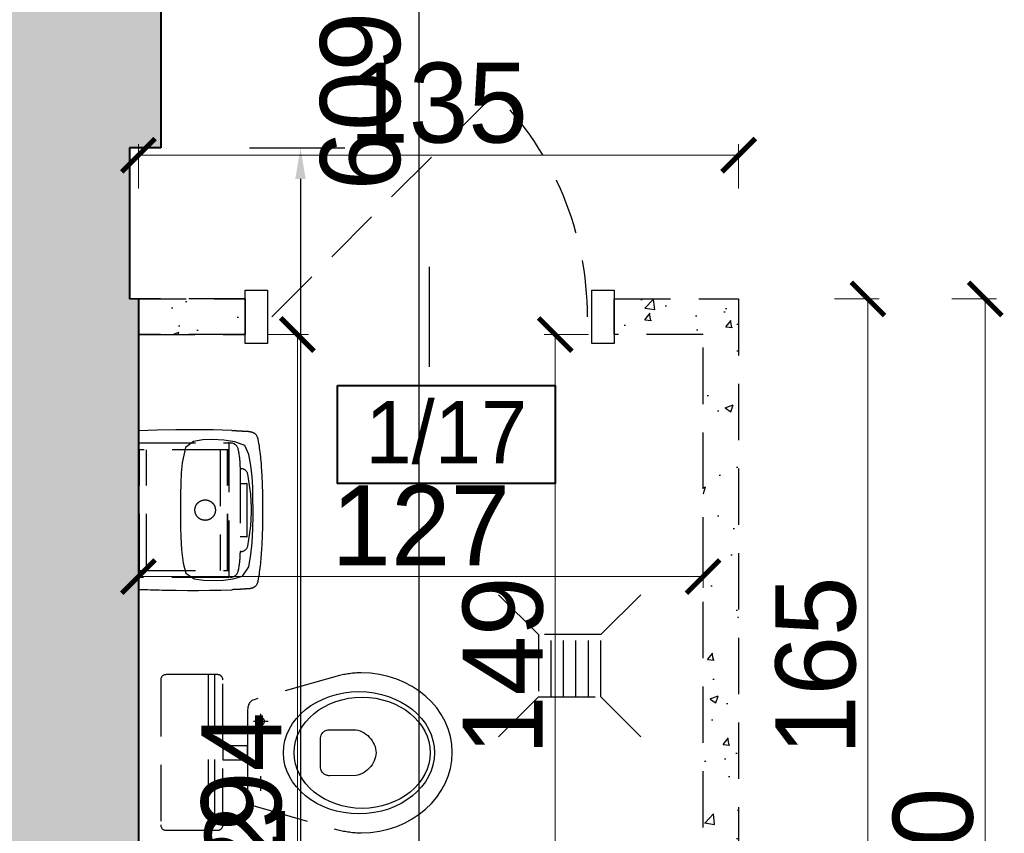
# Model space of a CAD drawing. Header units: millimetres. Extents: x 49320 to 60117, y -4209 to 20568.
# Tile 184 of 252: x 50966 to 51187, y 6032 to 6215. Entities that reach past the tile are written whole.
import ezdxf
from ezdxf.enums import TextEntityAlignment as Align

# ---------------------------------------------------------------- set-up
doc = ezdxf.new("R2010")
doc.units = ezdxf.units.MM
doc.linetypes.add('CONTINOUS', pattern=[0])
doc.linetypes.add('DASHED', pattern=[19.05, 12.7, -6.35])
doc.layers.add('_AA powierzchnia', color=3, linetype='Continuous', lineweight=25, plot=False)
for name, color, linetype, lineweight, true_color in [('_AA rozbiórki', 7, 'DASHED', 25, 0xc73200), ('_AA rozbiórki WYMIARY', 7, 'CONTINOUS', 18, 0xd13400), ('_HD-KRESKOWANIE_PEŁNE', 7, 'Continuous', 0, 0xbfbfbf), ('_HD-PRZEKRÓJ_BUDOWLANA', 7, 'Continuous', 40, 0x616161)]:
    doc.layers.add(name, color=color, linetype=linetype, lineweight=lineweight, true_color=true_color)
doc.layers.add('_HD-OPISY', color=251, linetype='Continuous', lineweight=0)
doc.layers.add('_mt_wymiary konstr', color=3, linetype='Continuous')
doc.styles.add('_HD_Calibri', font='txt')
doc.dimstyles.new('_HD_050_BET_CM', dxfattribs={"dimtxt": 10, "dimasz": 7.5, "dimexe": 2.5, "dimexo": 5, "dimgap": 2.5, "dimtad": 1, "dimdec": 1, "dimrnd": 0.5, "dimtxsty": 'Standard', "dimblk": 'ARCHTICK', "dimcen": 1.25, "dimclre": 208, "dimclrt": 256, "dimadec": 1, "dimazin": 0, "dimtfac": 1, "dimtdec": 1, "dimtix": 1, "dimtmove": 1, "dimatfit": 0, "dimldrblk": 'ARCHTICK', "dimfxl": 7.5, "dimfxlon": 1, "dimlwd": -1, "dimlwe": -1, "dimarcsym": 0})
doc.dimstyles.new('k100', dxfattribs={"dimtxt": 18, "dimasz": 7, "dimexe": 10, "dimexo": 20, "dimgap": 4, "dimtad": 1, "dimdec": 1, "dimrnd": 0.5, "dimzin": 9, "dimdsep": 46, "dimtxsty": 'Standard', "dimcen": 12.534, "dimclrd": 256, "dimclre": 256, "dimclrt": 7, "dimadec": 0, "dimazin": 0, "dimtfac": 1, "dimtdec": 1, "dimtmove": 2, "dimatfit": 3, "dimfxl": 30, "dimfxlon": 1, "dimtolj": 1, "dimtzin": 0, "dimarcsym": 0})

# ---------------------------------------------------------------- blocks, each defined once
blk = doc.blocks.new('_ArchTick')
at = {"color": 0, "linetype": 'ByBlock', "const_width": 0.15}
blk.add_lwpolyline([(-0.5, -0.5), (0.5, 0.5)], dxfattribs=at)
blk = doc.blocks.new('*D1320')
at = {"layer": '_AA rozbiórki WYMIARY', "color": 208, "ltscale": 3}
for p, q in [((50992.58, 6177.14), (50992.58, 6187.14)), ((51127.58, 6177.14), (51127.58, 6187.14))]:
    blk.add_line(p, q, dxfattribs=at)
at = {"layer": '_AA rozbiórki WYMIARY', "ltscale": 3}
blk.add_line((50992.58, 6184.64), (51127.58, 6184.64), dxfattribs=at)
at = {"layer": 'Defpoints', "color": 0}
for p in [(51127.58, 6184.64), (50992.58, 6152.3), (51127.58, 6152.3)]:
    blk.add_point(p, dxfattribs=at)
at = {"layer": '_AA rozbiórki WYMIARY', "linetype": 'ByBlock', "xscale": 7.5, "yscale": 7.5, "zscale": 7.5, "rotation": 180}
blk.add_blockref('_ArchTick', (50992.58, 6184.64), dxfattribs=at)
at = {"layer": '_AA rozbiórki WYMIARY', "linetype": 'ByBlock', "xscale": 7.5, "yscale": 7.5, "zscale": 7.5}
blk.add_blockref('_ArchTick', (51127.58, 6184.64), dxfattribs=at)
at = {"layer": '_AA rozbiórki WYMIARY', "insert": (51060.08, 6196.34), "char_height": 18, "attachment_point": 5}
blk.add_mtext('135', dxfattribs=at)
blk = doc.blocks.new('*D1321')
at = {"layer": '_AA rozbiórki WYMIARY', "color": 208, "ltscale": 3}
for p, q in [((51149.18, 6152.3), (51159.18, 6152.3)), ((51149.18, 5987.3), (51159.18, 5987.3))]:
    blk.add_line(p, q, dxfattribs=at)
at = {"layer": '_AA rozbiórki WYMIARY', "ltscale": 3}
blk.add_line((51156.68, 6152.3), (51156.68, 5987.3), dxfattribs=at)
at = {"layer": 'Defpoints', "color": 0}
for p in [(51127.58, 6152.3), (51127.58, 5987.3), (51156.68, 5987.3)]:
    blk.add_point(p, dxfattribs=at)
at = {"layer": '_AA rozbiórki WYMIARY', "linetype": 'ByBlock', "xscale": 7.5, "yscale": 7.5, "zscale": 7.5}
for p, rotation in [((51156.68, 6152.3), 90), ((51156.68, 5987.3), 270)]:
    blk.add_blockref('_ArchTick', p, dxfattribs=dict(at, rotation=rotation))
at = {"layer": '_AA rozbiórki WYMIARY', "insert": (51144.99, 6069.8), "char_height": 18, "attachment_point": 5, "rotation": 90}
blk.add_mtext('165', dxfattribs=at)
blk = doc.blocks.new('*D1323')
at = {"layer": '_AA rozbiórki WYMIARY', "color": 208, "ltscale": 3}
for p, q in [((51175.57, 6152.3), (51185.57, 6152.3)), ((51175.57, 5892.3), (51185.57, 5892.3))]:
    blk.add_line(p, q, dxfattribs=at)
at = {"layer": '_AA rozbiórki WYMIARY', "ltscale": 3}
blk.add_line((51183.07, 5892.3), (51183.07, 6152.3), dxfattribs=at)
at = {"layer": 'Defpoints', "color": 0}
for p in [(51127.58, 6152.3), (51183.07, 6152.3), (51105.58, 5892.3)]:
    blk.add_point(p, dxfattribs=at)
at = {"layer": '_AA rozbiórki WYMIARY', "linetype": 'ByBlock', "xscale": 7.5, "yscale": 7.5, "zscale": 7.5}
for p, rotation in [((51183.07, 6152.3), 90), ((51183.07, 5892.3), 270)]:
    blk.add_blockref('_ArchTick', p, dxfattribs=dict(at, rotation=rotation))
at = {"layer": '_AA rozbiórki WYMIARY', "insert": (51171.38, 6022.3), "char_height": 18, "attachment_point": 5, "rotation": 90}
blk.add_mtext('260', dxfattribs=at)
blk = doc.blocks.new('*D1327')
at = {"layer": '_AA rozbiórki WYMIARY', "color": 208, "ltscale": 3}
for p, q in [((51093.82, 6144.3), (51083.82, 6144.3)), ((51092.58, 5995.3), (51083.82, 5995.3))]:
    blk.add_line(p, q, dxfattribs=at)
at = {"layer": '_AA rozbiórki WYMIARY', "ltscale": 3}
blk.add_line((51086.32, 5995.3), (51086.32, 6144.3), dxfattribs=at)
at = {"layer": 'Defpoints', "color": 0}
for p in [(51086.32, 6144.3), (51119.58, 6144.3), (51097.58, 5995.3)]:
    blk.add_point(p, dxfattribs=at)
at = {"layer": '_AA rozbiórki WYMIARY', "linetype": 'ByBlock', "xscale": 7.5, "yscale": 7.5, "zscale": 7.5}
for p, rotation in [((51086.32, 6144.3), 90), ((51086.32, 5995.3), 270)]:
    blk.add_blockref('_ArchTick', p, dxfattribs=dict(at, rotation=rotation))
at = {"layer": '_AA rozbiórki WYMIARY', "insert": (51074.63, 6069.8), "char_height": 18, "attachment_point": 5, "rotation": 90}
blk.add_mtext('149', dxfattribs=at)
blk = doc.blocks.new('*D1328')
at = {"layer": '_AA rozbiórki WYMIARY', "color": 208, "ltscale": 3}
for p, q in [((51021.58, 6144.3), (51030.83, 6144.3)), ((51021.58, 5892.3), (51030.83, 5892.3))]:
    blk.add_line(p, q, dxfattribs=at)
at = {"layer": '_AA rozbiórki WYMIARY', "ltscale": 3}
blk.add_line((51028.33, 6144.3), (51028.33, 5892.3), dxfattribs=at)
at = {"layer": 'Defpoints', "color": 0}
for p in [(51016.58, 6144.3), (51016.58, 5892.3), (51028.33, 5892.3)]:
    blk.add_point(p, dxfattribs=at)
at = {"layer": '_AA rozbiórki WYMIARY', "linetype": 'ByBlock', "xscale": 7.5, "yscale": 7.5, "zscale": 7.5}
for p, rotation in [((51028.33, 6144.3), 90), ((51028.33, 5892.3), 270)]:
    blk.add_blockref('_ArchTick', p, dxfattribs=dict(at, rotation=rotation))
at = {"layer": '_AA rozbiórki WYMIARY', "insert": (51016.64, 6018.3), "char_height": 18, "attachment_point": 5, "rotation": 90}
blk.add_mtext('252', dxfattribs=at)
blk = doc.blocks.new('*D1333')
at = {"layer": '_AA rozbiórki WYMIARY', "color": 208, "ltscale": 3}
for p, q in [((50992.58, 6097.36), (50992.58, 6087.36)), ((51119.58, 6097.36), (51119.58, 6087.36))]:
    blk.add_line(p, q, dxfattribs=at)
at = {"layer": '_AA rozbiórki WYMIARY', "ltscale": 3}
blk.add_line((50992.58, 6089.86), (51119.58, 6089.86), dxfattribs=at)
at = {"layer": 'Defpoints', "color": 0}
for p in [(50992.58, 6144.3), (51119.58, 6144.3), (51119.58, 6089.86)]:
    blk.add_point(p, dxfattribs=at)
at = {"layer": '_AA rozbiórki WYMIARY', "linetype": 'ByBlock', "xscale": 7.5, "yscale": 7.5, "zscale": 7.5, "rotation": 180}
blk.add_blockref('_ArchTick', (50992.58, 6089.86), dxfattribs=at)
at = {"layer": '_AA rozbiórki WYMIARY', "linetype": 'ByBlock', "xscale": 7.5, "yscale": 7.5, "zscale": 7.5}
blk.add_blockref('_ArchTick', (51119.58, 6089.86), dxfattribs=at)
at = {"layer": '_AA rozbiórki WYMIARY', "insert": (51056.08, 6101.39), "char_height": 18, "attachment_point": 5}
blk.add_mtext('127', dxfattribs=at)
blk = doc.blocks.new('*D1343')
at = {"layer": '_mt_wymiary konstr', "lineweight": -2}
for p, q in [((51017.58, 6186.3), (51039.02, 6186.3)), ((51029.02, 6179.3), (51029.02, 5899.3)), ((51017.62, 5892.3), (51039.02, 5892.3))]:
    blk.add_line(p, q, dxfattribs=at)
at = {"layer": '_mt_wymiary konstr'}
for points in [[(51030.19, 6179.3), (51027.85, 6179.3), (51029.02, 6186.3)], [(51027.85, 5899.3), (51030.19, 5899.3), (51029.02, 5892.3)]]:
    blk.add_solid(points, dxfattribs=at)
at = {"layer": 'Defpoints', "color": 0}
for p in [(50997.58, 6186.3), (50997.62, 5892.3), (51029.02, 5892.3)]:
    blk.add_point(p, dxfattribs=at)
at = {"layer": '_mt_wymiary konstr', "color": 7, "insert": (51015.83, 6039.3), "char_height": 18, "attachment_point": 5, "rotation": 90}
blk.add_mtext('\\A1;294', dxfattribs=at)
blk = doc.blocks.new('*D1346')
at = {"layer": '_mt_wymiary konstr', "lineweight": -2}
for p, q in [((51025.75, 6501.3), (51065.75, 6501.3)), ((51055.75, 5899.3), (51055.75, 6494.3)), ((51025.75, 5892.3), (51065.75, 5892.3))]:
    blk.add_line(p, q, dxfattribs=at)
at = {"layer": '_mt_wymiary konstr'}
for points in [[(51056.92, 6494.3), (51054.59, 6494.3), (51055.75, 6501.3)], [(51054.59, 5899.3), (51056.92, 5899.3), (51055.75, 5892.3)]]:
    blk.add_solid(points, dxfattribs=at)
at = {"layer": 'Defpoints', "color": 0}
for p in [(50990.58, 6501.3), (51055.75, 6501.3), (51002.04, 5892.3)]:
    blk.add_point(p, dxfattribs=at)
at = {"layer": '_mt_wymiary konstr', "color": 7, "insert": (51042.56, 6196.8), "char_height": 18, "attachment_point": 5, "rotation": 90}
blk.add_mtext('\\A1;609', dxfattribs=at)

msp = doc.modelspace()

# ---------------------------------------------------------------- hatches: boundary and pattern name
at = {"layer": '_AA rozbiórki'}
h = msp.add_hatch(dxfattribs=at)
h.set_pattern_fill('AR-CONC', color=256, scale=0.1)
h.set_pattern_definition([(50, (0, 3156.302), (18.218467, -1.5939086), [1.905, -20.955]), (355, (0, 3156.302), (-3.524342, 19.1056845), [1.524, -16.7640584]), (100.451445, (1.518, 3156.169), (14.694125, 17.511775), [1.619001, -17.8090245]), (46.1842, (0, 3161.382), (27.107904, -4.204233), [2.8575, -31.4325]), (96.63556, (2.26, 3161.03), (23.740413, 24.742612), [2.428502, -26.713561]), (351.18415, (0, 3161.382), (23.740413, 24.742612), [2.285997, -25.145973]), (21, (2.54, 3160.112), (15.161439, -10.22652), [1.905, -20.955]), (326, (2.54, 3160.112), (6.180203, 18.4187966), [1.524, -16.764]), (71.451445, (3.803, 3159.26), (21.341642, 8.192277), [1.619001, -17.808994]), (37.5, (0, 3156.3016), (0.3088603, 8.4555039), [0, -16.5608, 0, -17.018, 0, -16.8275]), (7.5, (0, 3156.302), (6.6819663, 10.0180575), [0, -9.7028, 0, -16.1798, 0, -6.4135]), (327.5, (-5.664, 3156.3016), (13.5590595, -0.5728744), [0, -6.35, 0, -19.812, 0, -26.289]), (317.5, (-8.204, 3156.302), (14.8129181, 2.542649), [0, -8.255, 0, -13.1572, 0, -18.669])])
h.paths.add_polyline_path([(50992.58, 6144.3), (51016.58, 6144.3), (51016.58, 6152.3), (50992.58, 6152.3)])
h.paths.add_polyline_path([(50935.58, 6136.3), (50955.58, 6136.3), (50955.58, 6128.3), (50935.58, 6128.3)])
h.paths.add_polyline_path([(51099.58, 6152.3), (51127.58, 6152.3), (51127.58, 5987.3), (51105.58, 5987.3), (51105.58, 5892.3), (51097.58, 5892.3), (51097.58, 5995.3), (51119.58, 5995.3), (51119.58, 6144.3), (51099.58, 6144.3)])
h.paths.add_polyline_path([(50829.58, 6136.3), (50852.58, 6136.3), (50852.58, 6128.3), (50837.58, 6128.3), (50837.58, 5993.3), (50862.58, 5993.3), (50862.58, 5892.3), (50854.58, 5892.3), (50854.58, 5985.3), (50829.58, 5985.3)])
at = {"layer": '_HD-KRESKOWANIE_PEŁNE', "ltscale": 1.5, "transparency": 33554687}
h = msp.add_hatch(color=256, dxfattribs=at)
h.dxf.hatch_style = 1
h.paths.add_polyline_path([(50903.58, 6501.3), (50903.58, 6556.3), (51046.58, 6556.3), (51046.58, 6501.3), (50990.58, 6501.3), (50990.58, 6366.3), (50997.58, 6366.3), (50997.58, 6186.3), (50990.58, 6186.3), (50990.58, 6152.3), (50992.58, 6152.3), (50992.58, 6144.3), (50992.58, 6020.3), (50992.58, 5974.3), (50992.58, 5892.3), (51105.58, 5892.3), (51105.58, 5849.3), (50999.58, 5849.3), (50999.58, 5845.3), (50950.58, 5845.3), (50950.58, 5849.3), (50854.58, 5849.3), (50854.58, 5892.3), (50955.58, 5892.3), (50955.58, 6128.3), (50955.58, 6136.3), (50958.58, 6136.3), (50958.58, 6186.3), (50951.58, 6186.3), (50951.58, 6366.3), (50958.58, 6366.3), (50958.58, 6501.3)])

# ---------------------------------------------------------------- linework, layer by layer
at = {"layer": '_AA powierzchnia', "ltscale": 3}
msp.add_lwpolyline([(50990.58, 6501.3), (51298.58, 6501.3), (51298.58, 5888.3), (51268.58, 5888.3), (51268.58, 5861.3), (51105.58, 5861.3), (51105.58, 5892.3), (50992.58, 5892.3), (50992.58, 6144.3), (50992.58, 6152.3), (50990.58, 6152.3), (50990.58, 6186.3), (50997.58, 6186.3), (50997.58, 6366.3), (50990.58, 6366.3), (50990.58, 6501.3)], dxfattribs=at)
at = {"layer": '_AA rozbiórki'}
for p, q in [((51022.58, 6148.3), (51072.78, 6198.51)), ((50990.58, 6152.3), (51016.58, 6152.3)), ((51016.58, 6152.3), (51016.58, 6144.3)), ((51099.58, 6144.3), (51099.58, 6152.3)), ((51099.58, 6152.3), (51127.58, 6152.3)), ((51127.58, 6152.3), (51127.58, 5987.3)), ((51016.58, 6144.3), (50992.58, 6144.3)), ((51119.58, 6144.3), (51099.58, 6144.3)), ((51119.58, 5995.3), (51119.58, 6144.3)), ((51082.58, 6076.8), (51070.17, 6089.2)), ((51096.58, 6076.8), (51108.98, 6089.2)), ((51096.58, 6076.8), (51082.58, 6076.8)), ((51082.58, 6076.8), (51082.58, 6062.8)), ((51085.38, 6062.8), (51085.38, 6076.8)), ((51088.18, 6062.8), (51088.18, 6076.8)), ((51090.98, 6062.8), (51090.98, 6076.8)), ((51093.78, 6062.8), (51093.78, 6076.8)), ((51096.58, 6062.8), (51096.58, 6076.8)), ((51082.58, 6062.8), (51070.17, 6050.4)), ((51082.58, 6062.8), (51096.58, 6062.8)), ((51096.58, 6062.8), (51108.98, 6050.4))]:
    msp.add_line(p, q, dxfattribs=at)
at = {"layer": '_AA rozbiórki', "linetype": 'ByBlock'}
msp.add_line((51058.08, 6137.05), (51058.08, 6159.55), dxfattribs=at)
at = {"layer": '_AA rozbiórki'}
for points in [[(51016.58, 6154.3), (51021.58, 6154.3), (51021.58, 6142.3), (51016.58, 6142.3)], [(51094.58, 6154.3), (51099.58, 6154.3), (51099.58, 6142.3), (51094.58, 6142.3)], [(50992.58, 6144.3), (51016.58, 6144.3), (51016.58, 6152.3), (50992.58, 6152.3)], [(51002.41, 6115.45), (51002.2, 6113.22), (51002.09, 6110.83), (51002.05, 6108.31), (51002.05, 6100.94), (51002.09, 6098.7), (51002.24, 6095.86), (51002.61, 6092.87), (51003.25, 6090.62), (51005.07, 6089.37), (51007.24, 6089.03), (51009.45, 6088.97), (51011.7, 6089.07), (51013.87, 6089.36), (51015.99, 6089.98), (51017.37, 6092.05), (51017.89, 6094.81), (51018.15, 6097.45), (51018.3, 6100.61), (51018.35, 6103.6), (51018.36, 6104.81), (51018.34, 6107.41), (51018.27, 6109.94), (51018.14, 6112.32), (51017.89, 6114.83), (51017.44, 6117.3), (51016.47, 6119.31), (51014.25, 6120.2), (51011.76, 6120.55), (51009.33, 6120.66), (51007.04, 6120.59), (51004.92, 6120.21), (51003.19, 6118.89)], [(51005.28, 6104.81), (51005.28, 6104.86), (51005.28, 6104.9), (51005.28, 6104.94), (51005.28, 6104.99), (51005.29, 6105.03), (51005.29, 6105.07), (51005.3, 6105.12), (51005.3, 6105.16), (51005.31, 6105.2), (51005.32, 6105.24), (51005.33, 6105.29), (51005.33, 6105.33), (51005.34, 6105.37), (51005.36, 6105.41), (51005.37, 6105.45), (51005.38, 6105.49), (51005.39, 6105.54), (51005.41, 6105.58), (51005.42, 6105.62), (51005.44, 6105.66), (51005.45, 6105.7), (51005.47, 6105.74), (51005.49, 6105.78), (51005.51, 6105.82), (51005.53, 6105.86), (51005.55, 6105.89), (51005.57, 6105.93), (51005.59, 6105.97), (51005.61, 6106.01), (51005.63, 6106.04), (51005.66, 6106.08), (51005.68, 6106.12), (51005.7, 6106.15), (51005.73, 6106.19), (51005.76, 6106.22), (51005.78, 6106.25), (51005.81, 6106.29), (51005.84, 6106.32), (51005.87, 6106.35), (51005.9, 6106.39), (51005.93, 6106.42), (51005.96, 6106.45), (51005.99, 6106.48), (51006.02, 6106.51), (51006.05, 6106.54), (51006.08, 6106.56), (51006.12, 6106.59), (51006.15, 6106.62), (51006.19, 6106.65), (51006.22, 6106.67), (51006.26, 6106.7), (51006.29, 6106.72), (51006.33, 6106.74), (51006.36, 6106.77), (51006.4, 6106.79), (51006.44, 6106.81), (51006.48, 6106.83), (51006.51, 6106.85), (51006.55, 6106.87), (51006.59, 6106.89), (51006.63, 6106.91), (51006.67, 6106.93), (51006.71, 6106.94), (51006.75, 6106.96), (51006.79, 6106.98), (51006.83, 6106.99), (51006.87, 6107), (51006.91, 6107.02), (51006.96, 6107.03), (51007, 6107.04), (51007.04, 6107.05), (51007.08, 6107.06), (51007.12, 6107.07), (51007.17, 6107.08), (51007.21, 6107.08), (51007.25, 6107.09), (51007.3, 6107.1), (51007.34, 6107.1), (51007.38, 6107.11), (51007.42, 6107.11), (51007.47, 6107.11), (51007.51, 6107.11), (51007.55, 6107.11), (51007.6, 6107.11), (51007.64, 6107.11), (51007.68, 6107.11), (51007.73, 6107.11), (51007.77, 6107.11), (51007.81, 6107.1), (51007.86, 6107.1), (51007.9, 6107.09), (51007.94, 6107.08), (51007.98, 6107.08), (51008.03, 6107.07), (51008.07, 6107.06), (51008.11, 6107.05), (51008.15, 6107.04), (51008.19, 6107.03), (51008.24, 6107.02), (51008.28, 6107), (51008.32, 6106.99), (51008.36, 6106.98), (51008.4, 6106.96), (51008.44, 6106.95), (51008.48, 6106.93), (51008.52, 6106.91), (51008.56, 6106.89), (51008.6, 6106.87), (51008.64, 6106.85), (51008.68, 6106.83), (51008.71, 6106.81), (51008.75, 6106.79), (51008.79, 6106.77), (51008.82, 6106.75), (51008.86, 6106.72), (51008.9, 6106.7), (51008.93, 6106.67), (51008.97, 6106.65), (51009, 6106.62), (51009.03, 6106.59), (51009.07, 6106.57), (51009.1, 6106.54), (51009.13, 6106.51), (51009.16, 6106.48), (51009.19, 6106.45), (51009.22, 6106.42), (51009.25, 6106.39), (51009.28, 6106.35), (51009.31, 6106.32), (51009.34, 6106.29), (51009.37, 6106.26), (51009.39, 6106.22), (51009.42, 6106.19), (51009.45, 6106.15), (51009.47, 6106.12), (51009.5, 6106.08), (51009.52, 6106.05), (51009.54, 6106.01), (51009.56, 6105.97), (51009.58, 6105.93), (51009.61, 6105.9), (51009.63, 6105.86), (51009.65, 6105.82), (51009.66, 6105.78), (51009.68, 6105.74), (51009.7, 6105.7), (51009.72, 6105.66), (51009.73, 6105.62), (51009.75, 6105.58), (51009.76, 6105.54), (51009.77, 6105.5), (51009.78, 6105.46), (51009.8, 6105.41), (51009.81, 6105.37), (51009.82, 6105.33), (51009.83, 6105.29), (51009.84, 6105.25), (51009.84, 6105.2), (51009.85, 6105.16), (51009.86, 6105.12), (51009.86, 6105.07), (51009.87, 6105.03), (51009.87, 6104.99), (51009.87, 6104.94), (51009.87, 6104.9), (51009.88, 6104.86), (51009.88, 6104.81), (51009.88, 6104.77), (51009.87, 6104.73), (51009.87, 6104.68), (51009.87, 6104.64), (51009.87, 6104.6), (51009.86, 6104.55), (51009.86, 6104.51), (51009.85, 6104.47), (51009.84, 6104.43), (51009.84, 6104.38), (51009.83, 6104.34), (51009.82, 6104.3), (51009.81, 6104.26), (51009.8, 6104.22), (51009.79, 6104.17), (51009.77, 6104.13), (51009.76, 6104.09), (51009.75, 6104.05), (51009.73, 6104.01), (51009.72, 6103.97), (51009.7, 6103.93), (51009.68, 6103.89), (51009.66, 6103.85), (51009.65, 6103.81), (51009.63, 6103.77), (51009.61, 6103.73), (51009.59, 6103.7), (51009.56, 6103.66), (51009.54, 6103.62), (51009.52, 6103.58), (51009.5, 6103.55), (51009.47, 6103.51), (51009.45, 6103.48), (51009.42, 6103.44), (51009.4, 6103.41), (51009.37, 6103.37), (51009.34, 6103.34), (51009.31, 6103.31), (51009.28, 6103.27), (51009.26, 6103.24), (51009.23, 6103.21), (51009.2, 6103.18), (51009.16, 6103.15), (51009.13, 6103.12), (51009.1, 6103.09), (51009.07, 6103.06), (51009.04, 6103.04), (51009, 6103.01), (51008.97, 6102.98), (51008.93, 6102.96), (51008.9, 6102.93), (51008.86, 6102.91), (51008.83, 6102.88), (51008.79, 6102.86), (51008.75, 6102.84), (51008.71, 6102.81), (51008.68, 6102.79), (51008.64, 6102.77), (51008.6, 6102.75), (51008.56, 6102.73), (51008.52, 6102.72), (51008.48, 6102.7), (51008.44, 6102.68), (51008.4, 6102.67), (51008.36, 6102.65), (51008.32, 6102.64), (51008.28, 6102.62), (51008.24, 6102.61), (51008.2, 6102.6), (51008.16, 6102.59), (51008.11, 6102.58), (51008.07, 6102.57), (51008.03, 6102.56), (51007.99, 6102.55), (51007.94, 6102.54), (51007.9, 6102.54), (51007.86, 6102.53), (51007.81, 6102.53), (51007.77, 6102.52), (51007.73, 6102.52), (51007.69, 6102.52), (51007.64, 6102.51), (51007.6, 6102.51), (51007.56, 6102.51), (51007.51, 6102.51), (51007.47, 6102.52), (51007.43, 6102.52), (51007.38, 6102.52), (51007.34, 6102.53), (51007.3, 6102.53), (51007.25, 6102.54), (51007.21, 6102.54), (51007.17, 6102.55), (51007.13, 6102.56), (51007.08, 6102.57), (51007.04, 6102.58), (51007, 6102.59), (51006.96, 6102.6), (51006.92, 6102.61), (51006.88, 6102.62), (51006.83, 6102.64), (51006.79, 6102.65), (51006.75, 6102.67), (51006.71, 6102.68), (51006.67, 6102.7), (51006.63, 6102.72), (51006.59, 6102.73), (51006.55, 6102.75), (51006.52, 6102.77), (51006.48, 6102.79), (51006.44, 6102.81), (51006.4, 6102.84), (51006.37, 6102.86), (51006.33, 6102.88), (51006.29, 6102.91), (51006.26, 6102.93), (51006.22, 6102.95), (51006.19, 6102.98), (51006.15, 6103.01), (51006.12, 6103.03), (51006.09, 6103.06), (51006.05, 6103.09), (51006.02, 6103.12), (51005.99, 6103.15), (51005.96, 6103.18), (51005.93, 6103.21), (51005.9, 6103.24), (51005.87, 6103.27), (51005.84, 6103.31), (51005.81, 6103.34), (51005.78, 6103.37), (51005.76, 6103.41), (51005.73, 6103.44), (51005.71, 6103.47), (51005.68, 6103.51), (51005.66, 6103.55), (51005.63, 6103.58), (51005.61, 6103.62), (51005.59, 6103.66), (51005.57, 6103.69), (51005.55, 6103.73), (51005.53, 6103.77), (51005.51, 6103.81), (51005.49, 6103.85), (51005.47, 6103.89), (51005.45, 6103.93), (51005.44, 6103.97), (51005.42, 6104.01), (51005.41, 6104.05), (51005.39, 6104.09), (51005.38, 6104.13), (51005.37, 6104.17), (51005.36, 6104.21), (51005.35, 6104.25), (51005.34, 6104.3), (51005.33, 6104.34), (51005.32, 6104.38), (51005.31, 6104.42), (51005.3, 6104.47), (51005.3, 6104.51), (51005.29, 6104.55), (51005.29, 6104.6), (51005.28, 6104.64), (51005.28, 6104.68), (51005.28, 6104.73), (51005.28, 6104.77)], [(51017.08, 6050.31), (51017.08, 6042.12), (51017.08, 6041.81), (51017.08, 6041.5), (51017.09, 6041.19), (51017.1, 6040.88), (51017.12, 6040.58), (51017.16, 6040.28), (51017.2, 6039.99), (51017.26, 6039.71), (51017.34, 6039.45), (51017.44, 6039.21), (51017.56, 6038.99), (51017.71, 6038.79), (51017.88, 6038.61), (51018.07, 6038.47), (51018.3, 6038.35), (51037.46, 6032.91), (51037.78, 6032.83), (51038.1, 6032.76), (51038.41, 6032.7), (51038.73, 6032.63), (51039.06, 6032.57), (51039.38, 6032.52), (51039.7, 6032.46), (51040.03, 6032.41), (51040.36, 6032.37), (51040.69, 6032.33), (51041.02, 6032.3), (51041.35, 6032.27), (51041.68, 6032.25), (51042.02, 6032.23), (51042.35, 6032.22), (51042.69, 6032.22), (51044.78, 6032.31), (51046.81, 6032.59), (51048.78, 6033.04), (51050.66, 6033.66), (51052.45, 6034.43), (51054.14, 6035.34), (51055.71, 6036.39), (51057.17, 6037.56), (51058.49, 6038.85), (51059.67, 6040.25), (51060.7, 6041.74), (51061.57, 6043.32), (51062.26, 6044.98), (51062.76, 6046.7), (51063.07, 6048.48), (51063.18, 6050.31), (51063.07, 6052.13), (51062.76, 6053.91), (51062.26, 6055.62), (51061.57, 6057.27), (51060.7, 6058.83), (51059.67, 6060.31), (51058.49, 6061.69), (51057.17, 6062.96), (51055.71, 6064.12), (51054.14, 6065.15), (51052.45, 6066.05), (51050.66, 6066.81), (51048.78, 6067.41), (51046.81, 6067.85), (51044.78, 6068.12), (51042.69, 6068.22), (51042.35, 6068.21), (51042.02, 6068.2), (51041.68, 6068.19), (51041.35, 6068.17), (51041.02, 6068.14), (51040.69, 6068.1), (51040.36, 6068.06), (51040.03, 6068.02), (51039.7, 6067.97), (51039.38, 6067.92), (51039.06, 6067.86), (51038.73, 6067.8), (51038.41, 6067.74), (51038.1, 6067.67), (51037.78, 6067.6), (51018.61, 6062.17), (51018.34, 6062.08), (51018.1, 6061.96), (51017.9, 6061.81), (51017.72, 6061.63), (51017.57, 6061.44), (51017.45, 6061.22), (51017.35, 6060.98), (51017.27, 6060.73), (51017.21, 6060.46), (51017.16, 6060.18), (51017.12, 6059.89), (51017.1, 6059.59), (51017.09, 6059.28), (51017.08, 6058.97), (51017.08, 6058.65)], [(51025.19, 6050.23), (51025.27, 6051.64), (51025.53, 6053), (51025.95, 6054.32), (51026.53, 6055.58), (51027.24, 6056.78), (51028.1, 6057.91), (51029.08, 6058.97), (51030.17, 6059.95), (51031.38, 6060.84), (51032.69, 6061.63), (51034.09, 6062.32), (51035.58, 6062.9), (51037.14, 6063.36), (51038.77, 6063.7), (51040.45, 6063.91), (51042.18, 6063.98), (51043.92, 6063.91), (51045.6, 6063.7), (51047.23, 6063.36), (51048.79, 6062.9), (51050.27, 6062.32), (51051.67, 6061.63), (51052.98, 6060.84), (51054.19, 6059.95), (51055.29, 6058.97), (51056.27, 6057.91), (51057.12, 6056.78), (51057.84, 6055.58), (51058.41, 6054.32), (51058.83, 6053), (51059.09, 6051.64), (51059.18, 6050.23), (51059.09, 6048.83), (51058.83, 6047.47), (51058.41, 6046.15), (51057.84, 6044.89), (51057.12, 6043.69), (51056.27, 6042.56), (51055.29, 6041.5), (51054.19, 6040.52), (51052.98, 6039.63), (51051.67, 6038.84), (51050.27, 6038.15), (51048.79, 6037.57), (51047.23, 6037.1), (51045.6, 6036.76), (51043.92, 6036.56), (51042.18, 6036.48), (51040.45, 6036.56), (51038.77, 6036.76), (51037.14, 6037.1), (51035.58, 6037.57), (51034.09, 6038.15), (51032.69, 6038.84), (51031.38, 6039.63), (51030.17, 6040.52), (51029.08, 6041.5), (51028.1, 6042.56), (51027.24, 6043.69), (51026.53, 6044.89), (51025.95, 6046.15), (51025.53, 6047.47), (51025.27, 6048.83)], [(51027.6, 6050.23), (51027.68, 6051.51), (51027.92, 6052.75), (51028.29, 6053.94), (51028.81, 6055.09), (51029.45, 6056.18), (51030.22, 6057.21), (51031.1, 6058.18), (51032.09, 6059.07), (51033.18, 6059.87), (51034.35, 6060.59), (51035.61, 6061.22), (51036.95, 6061.75), (51038.35, 6062.17), (51039.82, 6062.48), (51041.33, 6062.67), (51042.89, 6062.73), (51044.45, 6062.67), (51045.97, 6062.48), (51047.43, 6062.17), (51048.83, 6061.75), (51050.17, 6061.22), (51051.43, 6060.59), (51052.61, 6059.87), (51053.69, 6059.07), (51054.68, 6058.18), (51055.56, 6057.21), (51056.33, 6056.18), (51056.97, 6055.09), (51057.49, 6053.94), (51057.87, 6052.75), (51058.1, 6051.51), (51058.18, 6050.23), (51058.1, 6048.96), (51057.87, 6047.72), (51057.49, 6046.52), (51056.97, 6045.38), (51056.33, 6044.28), (51055.56, 6043.25), (51054.68, 6042.29), (51053.69, 6041.4), (51052.61, 6040.59), (51051.43, 6039.87), (51050.17, 6039.25), (51048.83, 6038.72), (51047.43, 6038.3), (51045.97, 6037.99), (51044.45, 6037.8), (51042.89, 6037.73), (51041.33, 6037.8), (51039.82, 6037.99), (51038.35, 6038.3), (51036.95, 6038.72), (51035.61, 6039.25), (51034.35, 6039.87), (51033.18, 6040.59), (51032.09, 6041.4), (51031.1, 6042.29), (51030.22, 6043.25), (51029.45, 6044.28), (51028.81, 6045.38), (51028.29, 6046.52), (51027.92, 6047.72), (51027.68, 6048.96)], [(51033.55, 6050.47), (51033.55, 6053.26), (51033.56, 6053.6), (51033.61, 6053.9), (51033.68, 6054.17), (51033.78, 6054.4), (51033.9, 6054.6), (51034.03, 6054.78), (51034.18, 6054.92), (51034.34, 6055.05), (51034.51, 6055.15), (51034.69, 6055.23), (51034.87, 6055.29), (51035.04, 6055.34), (51035.22, 6055.37), (51035.38, 6055.39), (51035.54, 6055.4), (51040.96, 6055.42), (51041.46, 6055.38), (51041.95, 6055.29), (51042.43, 6055.14), (51042.89, 6054.94), (51043.33, 6054.69), (51043.75, 6054.41), (51044.14, 6054.08), (51044.5, 6053.73), (51044.84, 6053.34), (51045.13, 6052.93), (51045.39, 6052.5), (51045.61, 6052.06), (51045.79, 6051.61), (51045.91, 6051.15), (51045.99, 6050.69), (51046.02, 6050.24), (51045.99, 6049.78), (51045.91, 6049.32), (51045.78, 6048.86), (51045.61, 6048.41), (51045.39, 6047.97), (51045.13, 6047.54), (51044.83, 6047.13), (51044.5, 6046.74), (51044.13, 6046.39), (51043.74, 6046.06), (51043.32, 6045.77), (51042.88, 6045.53), (51042.41, 6045.33), (51041.93, 6045.18), (51041.44, 6045.09), (51035.66, 6045.06), (51035.52, 6045.06), (51035.37, 6045.07), (51035.2, 6045.09), (51035.03, 6045.12), (51034.86, 6045.17), (51034.68, 6045.23), (51034.51, 6045.31), (51034.34, 6045.41), (51034.18, 6045.54), (51034.03, 6045.68), (51033.9, 6045.86), (51033.78, 6046.06), (51033.68, 6046.3), (51033.61, 6046.56), (51033.56, 6046.86)], [(51017.08, 6051.77), (51011.57, 6051.77), (51011.57, 6048.67), (51017.08, 6048.67)]]:
    msp.add_lwpolyline(points, close=True, dxfattribs=at)
for points in [[(51099.58, 6152.3), (51127.58, 6152.3), (51127.58, 5987.3), (51105.58, 5987.3), (51105.58, 5892.3), (51097.58, 5892.3), (51097.58, 5995.3), (51119.58, 5995.3), (51119.58, 6144.3), (51099.58, 6144.3), (51099.58, 6152.3)], [(51013.6, 6122.73), (51009.4, 6122.86), (51005.19, 6122.9), (51000.99, 6122.86), (50996.78, 6122.77), (50992.58, 6122.63), (50992.58, 6087.97), (50992.58, 6086.99), (50993.26, 6086.97), (50993.94, 6086.95), (50994.62, 6086.93), (50995.3, 6086.91), (50995.98, 6086.89)], [(51013.6, 6122.73), (51013.68, 6122.72), (51013.76, 6122.72), (51013.84, 6122.71), (51013.92, 6122.71), (51014, 6122.71), (51014.08, 6122.7), (51014.16, 6122.7), (51014.24, 6122.7), (51014.32, 6122.69), (51014.41, 6122.69), (51014.49, 6122.68), (51014.57, 6122.68), (51014.65, 6122.67), (51014.73, 6122.67), (51014.81, 6122.67), (51014.89, 6122.66), (51014.97, 6122.66), (51015.05, 6122.65), (51015.13, 6122.65), (51015.21, 6122.65), (51015.29, 6122.64), (51015.37, 6122.64), (51015.45, 6122.63), (51015.53, 6122.63), (51015.62, 6122.62), (51015.7, 6122.62), (51015.78, 6122.61), (51015.86, 6122.61), (51015.94, 6122.6), (51016.02, 6122.6), (51016.1, 6122.6), (51016.18, 6122.59), (51016.26, 6122.59), (51016.34, 6122.58), (51016.42, 6122.58), (51016.5, 6122.57), (51016.58, 6122.57), (51016.66, 6122.56), (51016.74, 6122.56), (51016.82, 6122.55), (51016.9, 6122.55), (51016.99, 6122.54), (51017.07, 6122.54), (51017.15, 6122.53), (51017.23, 6122.53), (51017.31, 6122.52), (51017.39, 6122.51), (51017.47, 6122.5), (51017.55, 6122.49), (51017.63, 6122.48), (51017.71, 6122.47), (51017.79, 6122.45), (51017.87, 6122.44), (51017.95, 6122.42), (51018.02, 6122.4), (51018.1, 6122.37), (51018.18, 6122.35), (51018.26, 6122.32), (51018.33, 6122.29), (51018.41, 6122.25), (51018.48, 6122.22), (51018.55, 6122.18), (51018.62, 6122.14), (51018.69, 6122.1), (51018.75, 6122.05)], [(51018.76, 6087.58), (51019.1, 6087.94), (51019.34, 6088.38), (51019.48, 6088.86), (51019.59, 6089.35), (51019.68, 6089.84), (51019.77, 6090.33), (51019.84, 6090.83), (51019.91, 6091.32), (51019.97, 6091.82), (51020.03, 6092.32), (51020.08, 6092.81), (51020.13, 6093.31), (51020.17, 6093.81), (51020.21, 6094.31), (51020.25, 6094.81), (51020.29, 6095.31), (51020.32, 6095.81), (51020.35, 6096.31), (51020.38, 6096.81), (51020.4, 6097.31), (51020.43, 6097.81), (51020.45, 6098.31), (51020.47, 6098.81), (51020.49, 6099.31), (51020.5, 6099.81), (51020.52, 6100.31), (51020.53, 6100.81), (51020.54, 6101.31), (51020.55, 6101.81), (51020.56, 6102.31), (51020.57, 6102.81), (51020.57, 6103.31), (51020.57, 6103.81), (51020.58, 6104.31), (51020.58, 6104.81), (51020.58, 6105.31), (51020.57, 6105.81), (51020.57, 6106.31), (51020.57, 6106.82), (51020.56, 6107.32), (51020.55, 6107.82), (51020.54, 6108.32), (51020.53, 6108.82), (51020.52, 6109.32), (51020.5, 6109.82), (51020.49, 6110.32), (51020.47, 6110.82), (51020.45, 6111.32), (51020.43, 6111.82), (51020.4, 6112.32), (51020.38, 6112.82), (51020.35, 6113.32), (51020.32, 6113.82), (51020.29, 6114.32), (51020.25, 6114.82), (51020.22, 6115.32), (51020.17, 6115.81), (51020.13, 6116.31), (51020.08, 6116.81), (51020.03, 6117.31), (51019.97, 6117.81), (51019.91, 6118.3), (51019.84, 6118.8), (51019.77, 6119.29), (51019.68, 6119.79), (51019.59, 6120.28), (51019.49, 6120.77), (51019.34, 6121.25), (51019.11, 6121.69), (51018.75, 6122.05)], [(50992.58, 6118.36), (50992.68, 6118.36)], [(50992.78, 6112.04), (50992.78, 6118.36)], [(50994.38, 6091.26), (50994.38, 6118.36)], [(51010.98, 6118.36), (51010.98, 6091.26)], [(51012.58, 6091.26), (51012.58, 6118.36)], [(51012.68, 6091.26), (51012.68, 6118.36)], [(50992.78, 6091.26), (50992.78, 6112.04), (50992.78, 6112.07), (50992.77, 6112.09), (50992.77, 6112.11), (50992.77, 6112.13), (50992.77, 6112.15), (50992.76, 6112.17), (50992.76, 6112.19), (50992.75, 6112.21), (50992.74, 6112.23), (50992.74, 6112.24), (50992.73, 6112.26), (50992.72, 6112.28), (50992.71, 6112.3), (50992.7, 6112.32), (50992.69, 6112.33), (50992.68, 6112.35), (50992.66, 6112.37), (50992.65, 6112.38), (50992.64, 6112.4), (50992.62, 6112.41), (50992.61, 6112.43), (50992.59, 6112.44), (50992.58, 6112.45)], [(51015.48, 6110.81), (51017.03, 6110.81), (51017, 6110.81), (51016.99, 6110.8), (51016.99, 6110.79), (51016.98, 6110.78), (51016.98, 6110.76), (51016.98, 6110.75), (51016.98, 6110.74), (51016.98, 6098.89), (51016.98, 6098.87), (51016.98, 6098.85), (51016.99, 6098.84), (51016.99, 6098.83), (51017, 6098.82), (51017.01, 6098.82), (51017.03, 6098.81), (51015.48, 6098.81)], [(50992.58, 6097.18), (50992.59, 6097.19), (50992.61, 6097.2), (50992.62, 6097.22), (50992.64, 6097.23), (50992.65, 6097.25), (50992.66, 6097.26), (50992.68, 6097.28), (50992.69, 6097.29), (50992.7, 6097.31), (50992.71, 6097.33), (50992.72, 6097.35), (50992.73, 6097.36), (50992.74, 6097.38), (50992.74, 6097.4), (50992.75, 6097.42), (50992.76, 6097.44), (50992.76, 6097.46), (50992.77, 6097.48), (50992.77, 6097.5), (50992.77, 6097.52), (50992.77, 6097.54), (50992.78, 6097.56), (50992.78, 6097.58)], [(50995.98, 6086.89), (50996.61, 6086.87), (50997.25, 6086.86), (50997.89, 6086.84), (50998.53, 6086.83), (50999.16, 6086.82), (50999.8, 6086.81), (51000.44, 6086.8), (51001.08, 6086.79), (51003.58, 6086.76), (51006.09, 6086.75), (51008.59, 6086.77), (51011.1, 6086.81), (51013.6, 6086.9)], [(51018.76, 6087.58), (51018.69, 6087.53), (51018.63, 6087.49), (51018.56, 6087.45), (51018.49, 6087.41), (51018.42, 6087.38), (51018.35, 6087.35), (51018.28, 6087.32), (51018.21, 6087.29), (51018.13, 6087.27), (51018.06, 6087.24), (51017.98, 6087.22), (51017.91, 6087.2), (51017.83, 6087.18), (51017.76, 6087.17), (51017.68, 6087.15), (51017.61, 6087.14), (51017.53, 6087.13), (51017.45, 6087.12), (51017.38, 6087.11), (51017.3, 6087.11), (51017.22, 6087.1), (51017.14, 6087.09), (51017.07, 6087.09), (51016.99, 6087.08), (51016.91, 6087.08), (51016.84, 6087.08), (51016.76, 6087.07), (51016.68, 6087.07), (51016.61, 6087.06), (51016.53, 6087.06), (51016.45, 6087.05), (51016.37, 6087.05), (51016.3, 6087.04), (51016.22, 6087.04), (51016.14, 6087.03), (51016.07, 6087.03), (51015.99, 6087.03), (51015.91, 6087.02), (51015.83, 6087.02), (51015.76, 6087.01), (51015.68, 6087.01), (51015.6, 6087), (51015.53, 6087), (51015.45, 6086.99), (51015.37, 6086.99), (51015.3, 6086.99), (51015.22, 6086.98), (51015.14, 6086.98), (51015.06, 6086.97), (51014.99, 6086.97), (51014.91, 6086.97), (51014.83, 6086.96), (51014.76, 6086.96), (51014.68, 6086.95), (51014.6, 6086.95), (51014.52, 6086.95), (51014.45, 6086.94), (51014.37, 6086.94), (51014.29, 6086.93), (51014.22, 6086.93), (51014.14, 6086.93), (51014.06, 6086.92), (51013.98, 6086.92), (51013.91, 6086.92), (51013.83, 6086.91), (51013.75, 6086.91), (51013.68, 6086.91), (51013.6, 6086.9)], [(51008.25, 6067.76), (51008.25, 6032.83)], [(51009.68, 6067.76), (51009.68, 6032.83)], [(51019.33, 6057.31), (51019.33, 6057.23), (51019.34, 6057.15), (51019.36, 6057.07), (51019.39, 6057), (51019.42, 6056.93), (51019.46, 6056.86), (51019.51, 6056.8), (51019.56, 6056.74), (51019.62, 6056.69), (51019.68, 6056.64), (51019.75, 6056.6), (51019.81, 6056.57), (51019.89, 6056.54), (51019.96, 6056.52), (51020.04, 6056.51), (51020.13, 6056.51), (51020.21, 6056.51), (51020.29, 6056.52), (51020.36, 6056.54), (51020.44, 6056.57), (51020.51, 6056.6), (51020.57, 6056.64), (51020.63, 6056.69), (51020.69, 6056.74), (51020.74, 6056.8), (51020.79, 6056.86), (51020.83, 6056.93), (51020.86, 6057), (51020.89, 6057.07), (51020.91, 6057.15), (51020.92, 6057.23), (51020.93, 6057.31), (51020.92, 6057.39), (51020.91, 6057.47), (51020.89, 6057.54), (51020.86, 6057.62), (51020.83, 6057.69), (51020.79, 6057.75), (51020.74, 6057.82), (51020.69, 6057.87), (51020.63, 6057.92), (51020.57, 6057.97), (51020.51, 6058.01), (51020.44, 6058.04), (51020.36, 6058.07), (51020.29, 6058.09), (51020.21, 6058.1), (51020.13, 6058.11), (51020.04, 6058.1), (51019.96, 6058.09), (51019.89, 6058.07), (51019.81, 6058.04), (51019.75, 6058.01), (51019.68, 6057.97), (51019.62, 6057.92), (51019.56, 6057.87), (51019.51, 6057.82), (51019.46, 6057.75), (51019.42, 6057.69), (51019.39, 6057.62), (51019.36, 6057.54), (51019.34, 6057.47), (51019.33, 6057.39)], [(51020.13, 6055.65), (51020.13, 6058.96)], [(51018.47, 6057.31), (51021.78, 6057.31)], [(51020.13, 6041.65), (51020.13, 6044.96)], [(51018.47, 6043.31), (51021.78, 6043.31)], [(51019.33, 6043.31), (51019.33, 6043.23), (51019.34, 6043.15), (51019.36, 6043.07), (51019.39, 6043), (51019.42, 6042.93), (51019.46, 6042.86), (51019.51, 6042.8), (51019.56, 6042.74), (51019.62, 6042.69), (51019.68, 6042.64), (51019.75, 6042.6), (51019.81, 6042.57), (51019.89, 6042.54), (51019.96, 6042.52), (51020.04, 6042.51), (51020.13, 6042.51), (51020.21, 6042.51), (51020.29, 6042.52), (51020.36, 6042.54), (51020.44, 6042.57), (51020.51, 6042.6), (51020.57, 6042.64), (51020.63, 6042.69), (51020.69, 6042.74), (51020.74, 6042.8), (51020.79, 6042.86), (51020.83, 6042.93), (51020.86, 6043), (51020.89, 6043.07), (51020.91, 6043.15), (51020.92, 6043.23), (51020.93, 6043.31), (51020.92, 6043.39), (51020.91, 6043.47), (51020.89, 6043.54), (51020.86, 6043.62), (51020.83, 6043.69), (51020.79, 6043.75), (51020.74, 6043.82), (51020.69, 6043.87), (51020.63, 6043.92), (51020.57, 6043.97), (51020.51, 6044.01), (51020.44, 6044.04), (51020.36, 6044.07), (51020.29, 6044.09), (51020.21, 6044.1), (51020.13, 6044.11), (51020.04, 6044.1), (51019.96, 6044.09), (51019.89, 6044.07), (51019.81, 6044.04), (51019.75, 6044.01), (51019.68, 6043.97), (51019.62, 6043.92), (51019.56, 6043.87), (51019.51, 6043.82), (51019.46, 6043.75), (51019.42, 6043.69), (51019.39, 6043.62), (51019.36, 6043.54), (51019.34, 6043.47), (51019.33, 6043.39)]]:
    msp.add_lwpolyline(points, dxfattribs=at)
for points in [[(50992.58, 6119.86, -0.414214), (50992.68, 6119.96), (51012.78, 6119.96, -0.414214), (51012.88, 6119.86), (51012.88, 6118.36), (50992.68, 6118.36), (50992.68, 6091.26), (50992.58, 6091.26)], [(51015.48, 6114.11), (51015.68, 6114.11, -0.355533), (51017.15, 6112.92, -0.051148), (51017.98, 6104.81, -0.051148), (51017.15, 6096.71, -0.355533), (51015.68, 6095.51), (51015.48, 6095.51)], [(50992.68, 6091.26), (51012.88, 6091.26), (51012.88, 6089.76, -0.414214), (51012.78, 6089.66), (50992.68, 6089.66, -0.414214), (50992.58, 6089.76)]]:
    msp.add_lwpolyline(points, format="xyb", dxfattribs=at)
for points in [[(51012.98, 6089.81), (51012.98, 6119.91), (51013.28, 6119.91, -0.350397), (51015.03, 6118.51, -0.055728), (51015.48, 6114.54), (51015.48, 6095.09, -0.055728), (51015.03, 6091.12, -0.350397), (51013.28, 6089.71), (51012.98, 6089.71)], [(50997.58, 6034.01, 0.414105), (50998.79, 6032.8), (51010.37, 6032.8, 0.414384), (51011.57, 6034.01), (51011.57, 6066.6, 0.414384), (51010.37, 6067.8), (50998.79, 6067.8, 0.414105), (50997.58, 6066.59)]]:
    msp.add_lwpolyline(points, format="xyb", close=True, dxfattribs=at)
msp.add_arc((51022.58, 6148.3), 71, 0, 45, dxfattribs=at)
at = {"layer": '_HD-PRZEKRÓJ_BUDOWLANA', "ltscale": 1.5}
for p, q in [((50997.58, 6366.3), (50997.58, 6186.3)), ((50997.58, 6186.3), (50990.58, 6186.3)), ((50990.58, 6186.3), (50990.58, 6152.3)), ((50992.58, 6152.3), (50992.58, 6020.3))]:
    msp.add_line(p, q, dxfattribs=at)
at = {"layer": '_HD-PRZEKRÓJ_BUDOWLANA'}
msp.add_lwpolyline([(51037.32, 6132.82), (51086.32, 6132.82), (51086.32, 6110.82), (51037.32, 6110.82)], close=True, dxfattribs=at)

# ---------------------------------------------------------------- texts
at = {"layer": '_HD-OPISY', "style": '_HD_Calibri'}
msp.add_attdef('1/17', text='numer', height=14, dxfattribs=at).set_placement((51061.82, 6122.32), align=Align.MIDDLE_CENTER)

# ---------------------------------------------------------------- dimensions: what is measured, and where the dimension line sits
at = {"layer": '_AA rozbiórki WYMIARY', "ltscale": 3}
for base, p1, p2, picture, middle in [((51127.58, 6184.64), (50992.58, 6152.3), (51127.58, 6152.3), '*D1320', (51060.08, 6196.34)), ((51119.58, 6089.86), (50992.58, 6144.3), (51119.58, 6144.3), '*D1333', (51056.08, 6101.39))]:
    dim = msp.add_linear_dim(base=base, p1=p1, p2=p2, dimstyle='_HD_050_BET_CM', override={"dimtxt": 18, "dimclrd": 256}, dxfattribs=at)
    dim.commit()
    dim.dimension.update_dxf_attribs({"geometry": picture, "text_midpoint": middle})
for base, p1, p2, picture, middle in [((51183.07, 6152.3), (51105.58, 5892.3), (51127.58, 6152.3), '*D1323', (51171.38, 6022.3)), ((51156.68, 5987.3), (51127.58, 6152.3), (51127.58, 5987.3), '*D1321', (51144.99, 6069.8)), ((51028.33, 5892.3), (51016.58, 6144.3), (51016.58, 5892.3), '*D1328', (51016.64, 6018.3)), ((51086.32, 6144.3), (51097.58, 5995.3), (51119.58, 6144.3), '*D1327', (51074.63, 6069.8))]:
    dim = msp.add_linear_dim(base=base, p1=p1, p2=p2, angle=90, dimstyle='_HD_050_BET_CM', override={"dimtxt": 18, "dimclrd": 256}, dxfattribs=at)
    dim.commit()
    dim.dimension.update_dxf_attribs({"geometry": picture, "text_midpoint": middle})
at = {"layer": '_mt_wymiary konstr'}
for base, p1, p2, picture, middle in [((51055.75, 6501.3), (51002.04, 5892.3), (50990.58, 6501.3), '*D1346', (51042.56, 6196.8)), ((51029.02, 5892.3), (50997.58, 6186.3), (50997.62, 5892.3), '*D1343', (51015.83, 6039.3))]:
    dim = msp.add_linear_dim(base=base, p1=p1, p2=p2, angle=90, dimstyle='k100', dxfattribs=at)
    dim.commit()
    dim.dimension.update_dxf_attribs({"geometry": picture, "text_midpoint": middle})

doc.saveas('drawing.dxf')
